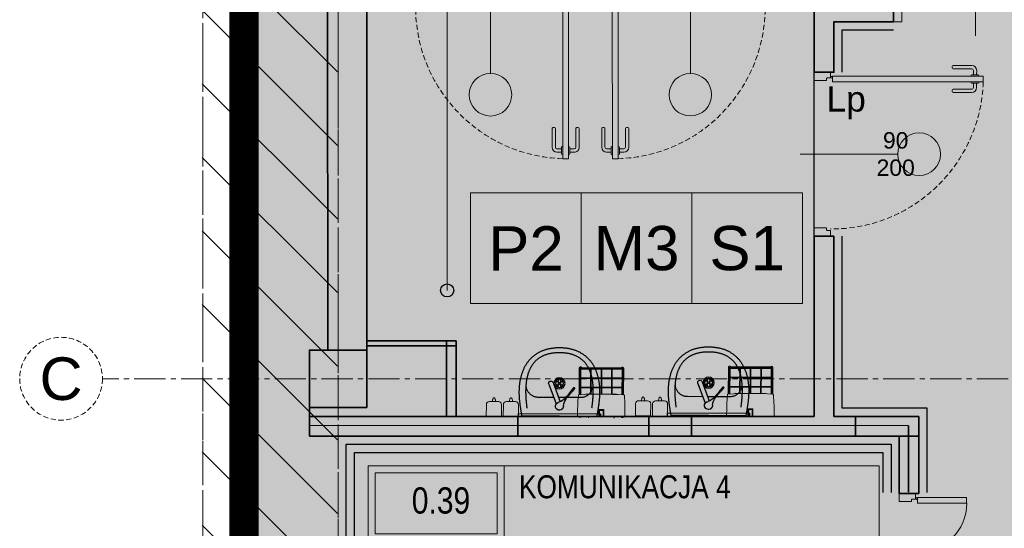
# Model space of a CAD drawing. Header units: millimetres. Extents: x -9409 to -3369, y -15007 to -6597.
# Tile 23 of 132: x -9067 to -8466, y -12239 to -11928. Entities that reach past the tile are written whole.
import ezdxf
from ezdxf.enums import TextEntityAlignment as Align

# ---------------------------------------------------------------- set-up
doc = ezdxf.new("R2010")
doc.units = ezdxf.units.MM
for name, pattern in [('ACAD_ISO02W100', [15, 12, -3]), ('CACHE2', [4.7625, 3.175, -1.5875]), ('CENTER2', [28.575, 19.05, -3.175, 3.175, -3.175]), ('DASHED2', [0.375, 0.25, -0.125]), ('HIDDEN2', [4.7625, 3.175, -1.5875])]:
    doc.linetypes.add(name, pattern=pattern)
for name, color, linetype, lineweight in [('_opis', 8, 'Continuous', 5), ('A-AREA-____-IDEN', 81, 'Continuous', 5), ('SQ EI', 1, 'ZYGZAK', 9), ('sq_bud istn', 253, 'Continuous', 15), ('SQ_Drzwi', 170, 'Continuous', 9), ('SQ_HATCH', 140, 'Continuous', 13), ('SQ_ISTN.Ściany', 140, 'Continuous', 35), ('Sq_Okna', 170, 'Continuous', 9), ('SQ_Opisy', 7, 'Continuous', 18), ('SQ_Osie', 220, 'CENTER2', 9), ('SQ_PROJ.Ściany', 7, 'Continuous', 35), ('SQ_TECHNOLOGIA', 251, 'Continuous', 9), ('SQ_ZAKRES_OPRACOWANIA', 7, 'ACAD_ISO02W100', 20), ('WYPOSAŻENIE WBUDOWANE', 11, 'Continuous', 25)]:
    doc.layers.add(name, color=color, linetype=linetype, lineweight=lineweight)
for name, color, linetype, lineweight, true_color in [('_wykończeniówka_listwy podłogowe', 7, 'Continuous', 25, 0xd042ff), ('W-listwa', 7, 'ZIGZAG', 18, 0xe19705), ('W-poręcz', 92, 'FENCELINE1', 18, 0x00bd00)]:
    doc.layers.add(name, color=color, linetype=linetype, lineweight=lineweight, true_color=true_color)
doc.styles.add('Q_Arial', font='arial.ttf')
doc.styles.get("Standard").update_dxf_attribs({"font": 'arial.ttf'})
doc.linetypes.add('FENCELINE1', pattern='A,0.25,-0.1,[133,ltypeshp.shx,S=0.1,R=0,X=-0.1,Y=0],-0.1,1', length=1.45)
doc.linetypes.add('ZIGZAG', pattern='A,0.0001,-0.2,[131,ltypeshp.shx,S=0.2,R=0,X=-0.2,Y=0],-0.4,[131,ltypeshp.shx,S=0.2,R=180,X=0.2,Y=0],-0.2', length=0.8001)
doc.linetypes.add('ZYGZAK', pattern='A,0.00254,-5.08,[131,ltypeshp.shx,S=5.08,R=0,X=-5.08,Y=0],-10.16,[131,ltypeshp.shx,S=5.08,R=180,X=5.08,Y=0],-5.08', length=20.32254)

# ---------------------------------------------------------------- blocks, each defined once
blk = doc.blocks.new('ET_pom_prokocim 1_200 - SZEROKA --4287470-__- 0_00 parter')
at = {"layer": 'A-AREA-____-IDEN'}
blk.add_line((2.943, 0.629), (2.943, -1.377), dxfattribs=at)
blk.add_wipeout([(-3.629, 2.634), (10, 2.634), (10, -1.377), (-3.629, -1.377)])
for p, q in [((-3.629, -1.377), (-3.629, 2.634)), ((-3.629, 2.634), (10, 2.634)), ((0, 0.629), (0, 2.634)), ((10, 2.634), (10, -1.377)), ((-3.629, 0.629), (0, 0.629)), ((0, 0.629), (0, -1.377)), ((10, 0.629), (0, 0.629)), ((10, -1.377), (-3.629, -1.377))]:
    blk.add_line(p, q, dxfattribs=at)
blk.add_lwpolyline([(-3.441, 0.817), (-0.188, 0.817), (-0.188, 2.446), (-3.441, 2.446)], close=True, dxfattribs=at)
blk = doc.blocks.new('umuwalka dla sluz')
at = {"ltscale": 0.22}
for p, q in [((19578.52, 2854.72), (19578.52, 2804.72)), ((19580.52, 2854.72), (19578.52, 2854.72)), ((19580.52, 2804.72), (19580.52, 2854.72)), ((19595.95, 2838.85), (19593.85, 2837.15)), ((19596.37, 2838.32), (19594.28, 2836.63)), ((19596.44, 2838.63), (19596.27, 2838.85)), ((19592.98, 2835.73), (19592.68, 2836.11)), ((19578.52, 2804.72), (19580.52, 2804.72))]:
    blk.add_line(p, q, dxfattribs=at)
at = {"ltscale": 0.6}
for p, q in [((19598.5, 2823.12), (19586.46, 2827.6)), ((19599.5, 2825.8), (19587.82, 2830.14))]:
    blk.add_line(p, q, dxfattribs=at)
for points in [[(19578.91, 2809.22), (19578.91, 2806.92), (19579.33, 2806.82), (19579.76, 2806.73), (19580.19, 2806.64), (19580.62, 2806.56), (19581.06, 2806.48), (19581.5, 2806.4), (19581.94, 2806.33), (19582.38, 2806.26), (19582.82, 2806.19), (19583.27, 2806.12), (19583.71, 2806.05), (19584.15, 2805.99), (19584.6, 2805.93), (19585.04, 2805.87), (19585.48, 2805.81), (19585.92, 2805.75), (19586.36, 2805.69), (19586.8, 2805.63), (19587.23, 2805.58), (19587.66, 2805.52), (19588.08, 2805.47), (19588.5, 2805.43), (19588.92, 2805.39), (19589.34, 2805.35), (19589.76, 2805.32), (19590.18, 2805.29), (19590.61, 2805.26), (19591.03, 2805.24), (19591.45, 2805.21), (19591.88, 2805.2), (19592.3, 2805.18), (19592.72, 2805.17), (19593.15, 2805.16), (19593.57, 2805.16), (19593.99, 2805.16), (19594.42, 2805.17), (19594.84, 2805.18), (19595.26, 2805.19), (19595.69, 2805.2), (19596.11, 2805.23), (19596.53, 2805.25), (19596.95, 2805.28), (19597.37, 2805.31), (19597.79, 2805.35), (19598.21, 2805.39), (19598.63, 2805.44), (19599.05, 2805.49), (19599.47, 2805.55), (19599.89, 2805.61), (19600.3, 2805.68), (19600.72, 2805.75), (19601.14, 2805.83), (19601.55, 2805.91), (19601.96, 2806), (19602.37, 2806.09), (19602.78, 2806.18), (19603.19, 2806.29), (19603.6, 2806.4), (19604.01, 2806.51), (19604.41, 2806.63), (19604.82, 2806.75), (19605.22, 2806.88), (19605.62, 2807.02), (19606.02, 2807.16), (19606.42, 2807.31), (19606.82, 2807.47), (19607.21, 2807.63), (19607.61, 2807.79), (19608, 2807.97), (19608, 2807.97), (19608.4, 2808.15), (19608.8, 2808.35), (19609.19, 2808.55), (19609.58, 2808.75), (19609.96, 2808.97), (19610.34, 2809.19), (19610.7, 2809.41), (19611.07, 2809.65), (19611.42, 2809.89), (19611.78, 2810.13), (19612.12, 2810.39), (19612.46, 2810.65), (19612.79, 2810.92), (19613.12, 2811.19), (19613.44, 2811.47), (19613.76, 2811.76), (19614.07, 2812.06), (19614.38, 2812.36), (19614.68, 2812.67), (19614.97, 2812.98), (19615.26, 2813.3), (19615.54, 2813.63), (19615.82, 2813.97), (19616.09, 2814.32), (19616.35, 2814.67), (19616.61, 2815.02), (19616.87, 2815.39), (19617.12, 2815.76), (19617.36, 2816.14), (19617.59, 2816.5), (19617.81, 2816.86), (19618.02, 2817.23), (19618.22, 2817.6), (19618.41, 2817.98), (19618.59, 2818.37), (19618.77, 2818.76), (19618.94, 2819.15), (19619.09, 2819.55), (19619.25, 2819.95), (19619.39, 2820.35), (19619.53, 2820.76), (19619.65, 2821.17), (19619.78, 2821.59), (19619.89, 2822.01), (19620, 2822.43), (19620.1, 2822.85), (19620.19, 2823.27), (19620.28, 2823.7), (19620.36, 2824.12), (19620.44, 2824.55), (19620.51, 2824.98), (19620.57, 2825.41), (19620.63, 2825.84), (19620.68, 2826.27), (19620.73, 2826.7), (19620.77, 2827.13), (19620.8, 2827.55), (19620.83, 2827.98), (19620.86, 2828.41), (19620.88, 2828.83), (19620.9, 2829.25), (19620.91, 2829.67), (19620.91, 2829.67), (19620.9, 2830.1), (19620.88, 2830.52), (19620.86, 2830.94), (19620.83, 2831.37), (19620.8, 2831.8), (19620.77, 2832.22), (19620.73, 2832.65), (19620.68, 2833.08), (19620.63, 2833.51), (19620.57, 2833.94), (19620.51, 2834.37), (19620.44, 2834.8), (19620.36, 2835.23), (19620.28, 2835.65), (19620.19, 2836.08), (19620.1, 2836.5), (19620, 2836.92), (19619.89, 2837.34), (19619.78, 2837.76), (19619.65, 2838.17), (19619.53, 2838.59), (19619.39, 2838.99), (19619.25, 2839.4), (19619.09, 2839.8), (19618.94, 2840.2), (19618.77, 2840.59), (19618.59, 2840.98), (19618.41, 2841.37), (19618.22, 2841.75), (19618.02, 2842.12), (19617.81, 2842.49), (19617.59, 2842.85), (19617.36, 2843.21), (19617.36, 2843.21), (19617.12, 2843.59), (19616.87, 2843.96), (19616.61, 2844.33), (19616.35, 2844.68), (19616.09, 2845.03), (19615.82, 2845.38), (19615.54, 2845.71), (19615.26, 2846.04), (19614.97, 2846.37), (19614.68, 2846.68), (19614.38, 2846.99), (19614.07, 2847.29), (19613.76, 2847.59), (19613.44, 2847.88), (19613.12, 2848.16), (19612.79, 2848.43), (19612.46, 2848.7), (19612.12, 2848.96), (19611.78, 2849.22), (19611.42, 2849.46), (19611.07, 2849.7), (19610.7, 2849.94), (19610.34, 2850.16), (19609.96, 2850.38), (19609.58, 2850.6), (19609.19, 2850.8), (19608.8, 2851), (19608.4, 2851.2), (19608, 2851.38), (19608, 2851.38), (19607.61, 2851.56), (19607.21, 2851.72), (19606.82, 2851.88), (19606.42, 2852.04), (19606.02, 2852.19), (19605.62, 2852.33), (19605.22, 2852.47), (19604.82, 2852.6), (19604.41, 2852.72), (19604.01, 2852.84), (19603.6, 2852.95), (19603.19, 2853.06), (19602.78, 2853.17), (19602.37, 2853.26), (19601.96, 2853.35), (19601.55, 2853.44), (19601.14, 2853.52), (19600.72, 2853.6), (19600.3, 2853.67), (19599.89, 2853.74), (19599.47, 2853.8), (19599.05, 2853.86), (19598.63, 2853.91), (19598.21, 2853.95), (19597.79, 2854), (19597.37, 2854.04), (19596.95, 2854.07), (19596.53, 2854.1), (19596.11, 2854.12), (19595.69, 2854.15), (19595.26, 2854.16), (19594.84, 2854.17), (19594.42, 2854.18), (19593.99, 2854.19), (19593.57, 2854.19), (19593.15, 2854.18), (19592.72, 2854.18), (19592.3, 2854.17), (19591.88, 2854.15), (19591.45, 2854.14), (19591.03, 2854.11), (19590.61, 2854.09), (19590.18, 2854.06), (19589.76, 2854.03), (19589.34, 2854), (19588.92, 2853.96), (19588.5, 2853.92), (19588.08, 2853.88), (19587.66, 2853.83), (19587.66, 2853.83), (19587.23, 2853.77), (19586.8, 2853.71), (19586.36, 2853.66), (19585.92, 2853.6), (19585.48, 2853.54), (19585.04, 2853.48), (19584.6, 2853.42), (19584.15, 2853.36), (19583.71, 2853.29), (19583.27, 2853.23), (19582.82, 2853.16), (19582.38, 2853.09), (19581.94, 2853.02), (19581.5, 2852.95), (19581.06, 2852.87), (19580.62, 2852.79), (19580.19, 2852.7), (19579.76, 2852.61), (19579.33, 2852.52), (19578.91, 2852.43), (19578.91, 2842.77)], [(19583.86, 2810.01), (19584.04, 2809.99), (19584.36, 2809.95), (19584.69, 2809.9), (19585.02, 2809.86), (19585.36, 2809.82), (19585.69, 2809.78), (19586.03, 2809.74), (19586.36, 2809.7), (19586.7, 2809.67), (19587.04, 2809.63), (19587.38, 2809.6), (19587.73, 2809.56), (19588.07, 2809.53), (19588.41, 2809.5), (19588.76, 2809.47), (19589.11, 2809.44), (19589.45, 2809.42), (19589.8, 2809.39), (19590.15, 2809.37), (19590.5, 2809.35), (19590.85, 2809.33), (19591.2, 2809.31), (19591.55, 2809.29), (19591.9, 2809.28), (19592.25, 2809.27), (19592.6, 2809.26), (19592.95, 2809.25), (19593.3, 2809.24), (19593.66, 2809.24), (19594.01, 2809.24), (19594.36, 2809.24), (19594.71, 2809.24), (19595.06, 2809.24), (19595.41, 2809.25), (19595.76, 2809.26), (19596.11, 2809.27), (19596.46, 2809.28), (19596.81, 2809.3), (19597.16, 2809.32), (19597.51, 2809.34), (19597.86, 2809.37), (19598.2, 2809.4), (19598.55, 2809.43), (19598.89, 2809.46), (19599.24, 2809.5), (19599.58, 2809.54), (19599.92, 2809.58), (19600.26, 2809.62), (19600.6, 2809.67), (19600.94, 2809.72), (19601.27, 2809.78), (19601.61, 2809.84), (19601.94, 2809.9), (19602.27, 2809.96), (19602.6, 2810.03), (19602.93, 2810.1), (19603.26, 2810.18), (19603.58, 2810.26), (19603.9, 2810.34), (19604.22, 2810.43), (19604.54, 2810.52), (19604.86, 2810.61), (19605.17, 2810.71), (19605.48, 2810.81), (19605.79, 2810.92), (19606.1, 2811.03), (19606.41, 2811.14), (19606.71, 2811.26), (19607.01, 2811.38), (19607.31, 2811.51), (19607.6, 2811.64), (19607.89, 2811.77), (19608.18, 2811.91), (19608.47, 2812.06), (19608.75, 2812.2), (19609.03, 2812.36), (19609.31, 2812.51), (19609.58, 2812.67), (19609.85, 2812.84), (19610.12, 2813.01), (19610.38, 2813.19), (19610.65, 2813.37), (19610.9, 2813.55), (19611.16, 2813.74), (19611.41, 2813.94), (19611.65, 2814.14), (19611.9, 2814.35), (19612.13, 2814.56), (19612.37, 2814.77), (19612.6, 2814.99), (19612.83, 2815.22), (19613.05, 2815.45), (19613.27, 2815.69), (19613.48, 2815.93), (19613.69, 2816.18), (19613.9, 2816.43), (19614.1, 2816.69), (19614.3, 2816.96), (19614.49, 2817.23), (19614.68, 2817.5), (19614.86, 2817.78), (19615.04, 2818.07), (19615.22, 2818.37), (19615.39, 2818.67), (19615.55, 2818.97), (19615.71, 2819.28), (19615.86, 2819.6), (19616.01, 2819.92), (19616.16, 2820.25), (19616.3, 2820.59), (19616.43, 2820.93), (19616.56, 2821.28), (19616.68, 2821.64), (19616.8, 2822), (19616.91, 2822.37), (19617.02, 2822.74), (19617.12, 2823.12), (19617.21, 2823.51), (19617.3, 2823.91), (19617.38, 2824.31), (19617.46, 2824.72), (19617.53, 2825.13), (19617.6, 2825.56), (19617.66, 2825.98), (19617.71, 2826.42), (19617.76, 2826.86), (19617.8, 2827.31), (19617.83, 2827.77), (19617.86, 2828.24), (19617.88, 2828.71), (19617.89, 2829.19), (19617.9, 2829.67), (19617.9, 2829.67), (19617.89, 2830.16), (19617.88, 2830.64), (19617.86, 2831.11), (19617.83, 2831.58), (19617.8, 2832.04), (19617.76, 2832.49), (19617.71, 2832.93), (19617.66, 2833.37), (19617.6, 2833.79), (19617.53, 2834.22), (19617.46, 2834.63), (19617.38, 2835.04), (19617.3, 2835.44), (19617.21, 2835.84), (19617.12, 2836.23), (19617.02, 2836.61), (19616.91, 2836.98), (19616.8, 2837.35), (19616.68, 2837.71), (19616.56, 2838.07), (19616.43, 2838.42), (19616.3, 2838.76), (19616.16, 2839.09), (19616.01, 2839.43), (19615.86, 2839.75), (19615.71, 2840.07), (19615.55, 2840.38), (19615.39, 2840.68), (19615.22, 2840.98), (19615.04, 2841.28), (19614.86, 2841.56), (19614.68, 2841.85), (19614.49, 2842.12), (19614.3, 2842.39), (19614.1, 2842.66), (19613.9, 2842.92), (19613.69, 2843.17), (19613.48, 2843.42), (19613.27, 2843.66), (19613.05, 2843.9), (19612.83, 2844.13), (19612.6, 2844.36), (19612.37, 2844.58), (19612.13, 2844.79), (19611.9, 2845), (19611.65, 2845.21), (19611.41, 2845.41), (19611.16, 2845.6), (19610.9, 2845.8), (19610.65, 2845.98), (19610.38, 2846.16), (19610.12, 2846.34), (19609.85, 2846.51), (19609.58, 2846.67), (19609.31, 2846.84), (19609.03, 2846.99), (19608.75, 2847.15), (19608.47, 2847.29), (19608.18, 2847.44), (19607.89, 2847.58), (19607.6, 2847.71), (19607.31, 2847.84), (19607.01, 2847.97), (19606.71, 2848.09), (19606.41, 2848.21), (19606.1, 2848.32), (19605.79, 2848.43), (19605.48, 2848.54), (19605.17, 2848.64), (19604.86, 2848.74), (19604.54, 2848.83), (19604.22, 2848.92), (19603.9, 2849.01), (19603.58, 2849.09), (19603.26, 2849.17), (19602.93, 2849.24), (19602.6, 2849.32), (19602.27, 2849.39), (19601.94, 2849.45), (19601.61, 2849.51), (19601.27, 2849.57), (19600.94, 2849.63), (19600.6, 2849.68), (19600.26, 2849.73), (19599.92, 2849.77), (19599.58, 2849.81), (19599.24, 2849.85), (19598.89, 2849.89), (19598.55, 2849.92), (19598.2, 2849.95), (19597.86, 2849.98), (19597.51, 2850.01), (19597.16, 2850.03), (19596.81, 2850.05), (19596.46, 2850.06), (19596.11, 2850.08), (19595.76, 2850.09), (19595.41, 2850.1), (19595.06, 2850.11), (19594.71, 2850.11), (19594.36, 2850.11), (19594.01, 2850.11), (19593.66, 2850.11), (19593.3, 2850.11), (19592.95, 2850.1), (19592.6, 2850.09), (19592.25, 2850.08), (19591.9, 2850.07), (19591.55, 2850.06), (19591.2, 2850.04), (19590.85, 2850.02), (19590.5, 2850), (19590.15, 2849.98), (19589.8, 2849.96), (19589.45, 2849.93), (19589.11, 2849.91), (19588.76, 2849.88), (19588.41, 2849.85), (19588.07, 2849.82), (19587.73, 2849.79), (19587.38, 2849.75), (19587.04, 2849.72), (19586.7, 2849.68), (19586.36, 2849.65), (19586.03, 2849.61), (19585.69, 2849.57), (19585.36, 2849.53), (19585.02, 2849.49), (19584.69, 2849.45), (19584.36, 2849.4), (19584.07, 2849.37)], [(19597.97, 2849.97), (19597.67, 2849.99), (19597.36, 2849.99), (19597.04, 2849.98), (19596.71, 2849.94), (19596.38, 2849.88), (19596.05, 2849.8), (19595.71, 2849.71), (19595.37, 2849.59), (19595.03, 2849.45), (19594.69, 2849.3), (19594.36, 2849.12), (19594.03, 2848.93), (19593.7, 2848.72), (19593.39, 2848.49), (19593.08, 2848.25), (19592.78, 2847.99), (19592.49, 2847.7), (19592.22, 2847.41), (19591.96, 2847.09), (19591.71, 2846.76), (19591.48, 2846.41), (19591.27, 2846.05), (19591.08, 2845.67), (19590.91, 2845.27), (19590.76, 2844.86), (19590.64, 2844.43), (19590.54, 2843.99), (19590.47, 2843.53), (19590.42, 2843.06), (19590.41, 2842.57)], [(19578.91, 2842.77), (19578.91, 2841.01)], [(19578.91, 2841.01), (19578.91, 2829.72), (19578.91, 2825.33)], [(19590.41, 2842.57), (19590.41, 2834.34)], [(19590.41, 2833.51), (19590.41, 2829.67), (19590.41, 2829.18)], [(19578.91, 2825.33), (19578.91, 2809.22)], [(19590.41, 2826.13), (19590.41, 2816.78)], [(19601.35, 2829.6), (19601.35, 2829.6)], [(19590.41, 2816.78), (19590.42, 2816.29), (19590.47, 2815.82), (19590.54, 2815.36), (19590.64, 2814.92), (19590.76, 2814.49), (19590.91, 2814.08), (19591.08, 2813.68), (19591.27, 2813.3), (19591.48, 2812.94), (19591.71, 2812.59), (19591.96, 2812.26), (19592.22, 2811.94), (19592.49, 2811.65), (19592.78, 2811.36), (19593.08, 2811.1), (19593.39, 2810.85), (19593.7, 2810.63), (19594.03, 2810.42), (19594.36, 2810.23), (19594.69, 2810.05), (19595.03, 2809.9), (19595.37, 2809.76), (19595.71, 2809.64), (19596.05, 2809.55), (19596.38, 2809.47), (19596.71, 2809.41), (19597.04, 2809.37), (19597.36, 2809.36), (19597.67, 2809.36), (19597.97, 2809.38)]]:
    blk.add_lwpolyline(points)
at = {"ltscale": 0.22}
for radius in [3.4, 2.5]:
    blk.add_circle((19598.99, 2829.67), radius, dxfattribs=at)
at = {"linetype": 'Continuous'}
for centre in [(19598.99, 2831.17), (19597.49, 2829.67), (19598.99, 2828.17), (19600.49, 2829.67)]:
    blk.add_circle(centre, 1, dxfattribs=at)
at = {"ltscale": 0.22}
for centre, radius, start, end in [((19558.61, 2876.81), 53.06, 306.19105, 311.6305), ((19596.11, 2838.72), 0.203, 38.86668, 142.00978), ((19596.28, 2838.5), 0.203, 295.81177, 38.95488), ((19585.08, 2829.64), 2.45, 84.47182, 353.34974), ((19585.08, 2829.64), 2.4, 93.85226, 343.96929), ((19584.25, 2841.16), 9.14, 276.67052, 308.42694), ((19596.16, 2826.4), 9.14, 129.39462, 161.15104), ((19625.6, 2793.81), 53.06, 126.19105, 131.6305)]:
    blk.add_arc(centre, radius, start, end, dxfattribs=at)
at = {"ltscale": 0.6}
blk.add_arc((19599, 2824.46), 1.43, 249.60695, 69.60695, dxfattribs=at)
blk = doc.blocks.new('dozownik papieru i kosz')
at = {"ltscale": 0.22}
for p, q in [((21871.98, 2673.33), (21871.98, 2699.13)), ((21888.58, 2699.48), (21872.21, 2699.48)), ((21872.22, 2699.88), (21888.6, 2699.88)), ((21872.38, 2673.33), (21872.38, 2699.13)), ((21872.47, 2699.48), (21872.47, 2699.21)), ((21872.56, 2692.93), (21872.56, 2698.7)), ((21872.81, 2699.48), (21872.81, 2699.19)), ((21872.94, 2699.29), (21876.83, 2699.29)), ((21872.96, 2698.83), (21872.96, 2692.93)), ((21888.54, 2698.89), (21873.01, 2698.89)), ((21877.12, 2699.29), (21878.24, 2699.29)), ((21878.24, 2692.93), (21878.24, 2698.89)), ((21878.64, 2699.29), (21883.94, 2699.29)), ((21878.64, 2692.93), (21878.64, 2698.89)), ((21883.94, 2692.93), (21883.94, 2698.89)), ((21884.34, 2699.29), (21888.56, 2699.29)), ((21884.34, 2692.93), (21884.34, 2698.89)), ((21886.98, 2699.33), (21886.98, 2699.33)), ((21902.17, 2671.84), (21902.17, 2700.82)), ((21872.56, 2686.53), (21872.56, 2692.53)), ((21888.27, 2692.93), (21872.96, 2692.93)), ((21872.96, 2692.53), (21888.26, 2692.53)), ((21872.96, 2692.53), (21872.96, 2686.53)), ((21878.24, 2686.53), (21878.24, 2692.53)), ((21878.64, 2686.53), (21878.64, 2692.53)), ((21883.94, 2686.53), (21883.94, 2692.53)), ((21884.34, 2686.53), (21884.34, 2692.53)), ((21888.1, 2677.02), (21888.1, 2695.64)), ((21888.37, 2695.64), (21888.1, 2695.64)), ((21902.17, 2694.28), (21902.34, 2694.28)), ((21902.17, 2693.98), (21902.34, 2693.98)), ((21888.17, 2686.53), (21872.96, 2686.53)), ((21897.57, 2687.91), (21897.57, 2684.77)), ((21902.17, 2687.91), (21897.57, 2687.91)), ((21898.07, 2687.4), (21898.07, 2685.28)), ((21902.17, 2687.4), (21898.07, 2687.4)), ((21872.56, 2680.13), (21872.56, 2686.13)), ((21872.96, 2686.13), (21888.17, 2686.13)), ((21872.96, 2686.13), (21872.96, 2680.13)), ((21878.24, 2680.13), (21878.24, 2686.13)), ((21878.64, 2680.13), (21878.64, 2686.13)), ((21883.94, 2680.13), (21883.94, 2686.13)), ((21884.34, 2680.13), (21884.34, 2686.13)), ((21902.17, 2684.77), (21897.57, 2684.77)), ((21902.17, 2685.28), (21898.07, 2685.28)), ((21872.56, 2673.96), (21872.56, 2679.73)), ((21888.26, 2680.13), (21872.96, 2680.13)), ((21872.96, 2679.73), (21872.96, 2673.82)), ((21872.96, 2679.73), (21888.27, 2679.73)), ((21878.24, 2673.77), (21878.24, 2679.73)), ((21878.64, 2673.77), (21878.64, 2679.73)), ((21883.94, 2673.77), (21883.94, 2679.73)), ((21884.34, 2673.77), (21884.34, 2679.73)), ((21888.37, 2677.02), (21888.1, 2677.02)), ((21902.17, 2678.68), (21902.34, 2678.68)), ((21902.17, 2678.38), (21902.34, 2678.38)), ((21888.58, 2673.18), (21872.21, 2673.18)), ((21872.22, 2672.78), (21888.6, 2672.78)), ((21872.47, 2673.18), (21872.47, 2673.45)), ((21872.81, 2673.18), (21872.81, 2673.47)), ((21872.94, 2673.37), (21878.24, 2673.37)), ((21888.54, 2673.77), (21873.01, 2673.77)), ((21878.64, 2673.37), (21883.94, 2673.37)), ((21884.34, 2673.37), (21888.56, 2673.37))]:
    blk.add_line(p, q, dxfattribs=at)
at = {"lineweight": 5}
for points in [[(21902.17, 2694.13), (21902.7, 2694.13)], [(21902.17, 2678.53), (21902.7, 2678.53)]]:
    blk.add_lwpolyline(points, dxfattribs=at)
at = {"ltscale": 0.22}
for centre in [(21878.44, 2699.28), (21884.14, 2699.28), (21872.58, 2692.73), (21872.58, 2686.33), (21872.58, 2679.93), (21878.44, 2673.38), (21884.14, 2673.38)]:
    blk.add_circle(centre, 0.2, dxfattribs=at)
for centre, radius, start, end in [((21872.21, 2699.22), 0.663, 88.96902, 249.53024), ((21872.16, 2699.21), 0.278, 79.90271, 228.45727), ((21872.18, 2699.13), 0.2, 0, 180), ((21872.18, 2699.2), 0.289, 313.52921, 2.16573), ((21872.17, 2699.2), 0.641, 289.07248, 358.87501), ((21872.74, 2699.28), 0.2, 287.62401, 69.4839), ((21873.02, 2698.84), 0.0559, 85.34756, 174.12841), ((22101.08, 2686.33), 212.91, 176.30117, 183.70749), ((21888.93, 2700.06), 0.321, 97.08382, 179.17192), ((21901.04, 2534.42), 166.4, 89.61251, 94.18724), ((21901.75, 2699.22), 0.663, 309.75989, 50.24011), ((21872.21, 2673.44), 0.663, 110.46976, 271.03098), ((21872.16, 2673.45), 0.278, 131.54273, 280.09729), ((21872.18, 2673.53), 0.2, 180, 0), ((21872.17, 2673.46), 0.641, 1.12499, 70.92752), ((21872.18, 2673.46), 0.289, 357.83427, 46.47079), ((21872.74, 2673.38), 0.2, 290.5161, 72.37599), ((21873.02, 2673.82), 0.0559, 185.87159, 274.65244), ((21888.93, 2672.6), 0.321, 180.82808, 262.91618), ((21901.04, 2838.24), 166.4, 265.82395, 270.38749), ((21901.75, 2673.44), 0.663, 309.75989, 50.24011)]:
    blk.add_arc(centre, radius, start, end, dxfattribs=at)
at = {"lineweight": 5, "ltscale": 0.22}
for points in [[(21902.34, 2693.98), (21902.28, 2694.05), (21902.35, 2694.09), (21902.29, 2694.21), (21902.34, 2694.28)], [(21902.34, 2678.68), (21902.28, 2678.61), (21902.35, 2678.57), (21902.29, 2678.45), (21902.34, 2678.38)]]:
    blk.add_spline(points, degree=3, dxfattribs=at)
blk = doc.blocks.new('sq-01poj na srod dezynfek')
for p, q in [((-9.26, 0), (-9.26, -7.41)), ((-9.26, 0), (0, 0)), ((0, -7.41), (0, 0)), ((-7.41, -9.26), (-1.85, -9.26))]:
    blk.add_line(p, q)
for centre, radius, start, end in [((-7.41, -7.41), 1.85, 180, 270), ((0.22, -9.26), 5.78, 180, 189.40761), ((-2.19, -9.66), 3.33, 189.40761, 201.80141), ((-3.7, -10.26), 1.71, 201.80141, 223.9999), ((-4.63, -11.16), 0.414, 223.9999, 270), ((-4.63, -11.16), 0.414, 270, 316.0001), ((-5.56, -10.26), 1.71, 316.0001, 338.19859), ((-7.07, -9.66), 3.33, 338.19859, 350.59239), ((-9.48, -9.26), 5.78, 350.59239, 0), ((-1.85, -7.41), 1.85, 270, 0)]:
    blk.add_arc(centre, radius, start, end)
blk = doc.blocks.new('umywalka z wyposaż okołoum')
at = {"rotation": 270}
blk.add_blockref('dozownik papieru i kosz', (-2660.8, 21902.23), dxfattribs=at)
blk.add_blockref('dozownik papieru i kosz', (-2660.8, 21902.23), dxfattribs=at)
at = {"extrusion": (0, 0, -1), "zscale": -0.9999999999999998, "rotation": 179.9994988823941}
for p in [(35.36, 0), (35.36, 0), (25, 0), (25, 0)]:
    blk.add_blockref('sq-01poj na srod dezynfek', p, dxfattribs=at)
at = {"layer": 'WYPOSAŻENIE WBUDOWANE', "xscale": -0.9999999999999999, "rotation": 270.0002431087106}
blk.add_blockref('umuwalka dla sluz', (-2829.64, -19578.53), dxfattribs=at)
blk.add_blockref('umuwalka dla sluz', (-2829.64, -19578.53), dxfattribs=at)
blk = doc.blocks.new('point')
at = {"layer": 'A-AREA-____-IDEN', "lineweight": -2}
h = blk.add_hatch(color=256, dxfattribs=at)
h.dxf.hatch_style = 1
edge = h.paths.add_edge_path()
edge.add_arc((0, 0), 4, 0, 360)
blk.add_circle((0, 0), 4, dxfattribs=at)
blk = doc.blocks.new('KLAMKA')
for p, q in [((-4.32, -4), (-7, -4)), ((-4.32, -6), (-7, -6)), ((-4.32, -3.09), (-4.32, -6.91)), ((-3.5, -2.49), (-3.72, -2.49)), ((0, -2.49), (0.22, -2.49)), ((0.82, -3.09), (0.82, -6.91)), ((3.5, -4), (0.82, -4)), ((3.5, -6), (0.82, -6)), ((-10, -18.4), (-10, -7)), ((-8, -18.4), (-8, -7)), ((-3.5, -7.51), (-3.72, -7.51)), ((0, -7.51), (0.22, -7.51)), ((4.5, -18.4), (4.5, -7)), ((6.5, -18.4), (6.5, -7)), ((-8.6, -19), (-9.4, -19)), ((5.9, -19), (5.1, -19))]:
    blk.add_line(p, q)
for centre, radius, start, end in [((-7, -7), 3, 90, 180), ((-7, -7), 1, 90, 180), ((-3.72, -3.09), 0.6, 90, 180), ((0.22, -3.09), 0.6, 0, 90), ((3.5, -7), 3, 360, 90), ((3.5, -7), 1, 0, 90), ((-3.72, -6.91), 0.6, 180, 270), ((0.22, -6.91), 0.6, 270, 360), ((-9.4, -18.4), 0.6, 180, 270), ((-8.6, -18.4), 0.6, 270, 360), ((5.1, -18.4), 0.6, 180, 270), ((5.9, -18.4), 0.6, 270, 360)]:
    blk.add_arc(centre, radius, start, end)
blk = doc.blocks.new('sq_drzwi3')
at = {"layer": 'SQ_Drzwi'}
for p, q in [((0.01, 16.58), (0.01, -43.04)), ((-49.99, 8), (-44.99, 8)), ((-49.99, -2), (-49.99, 8)), ((-49.99, -2), (-49.99, 8)), ((-49.99, 8), (-44.99, 8)), ((-49.99, -2), (-49.99, 8)), ((-44.99, 8), (-44.99, 0.8)), ((45.01, 8), (45.01, 0.8)), ((45.01, 8), (50.01, 8)), ((-46.49, 0.2), (-46.49, -1.7)), ((-45.29, 0.5), (-46.19, 0.5)), ((45.31, 0.5), (46.21, 0.5)), ((46.51, 0.2), (46.51, -1.7)), ((-46.79, -2), (-49.99, -2)), ((-47.63, -3.15), (-47.63, -95.12)), ((-47.63, -3.15), (-44.13, -3.15)), ((-44.13, -3.15), (-44.13, -95.12)), ((46.81, -2), (50.01, -2)), ((-47.63, -95.12), (-44.13, -95.12))]:
    blk.add_line(p, q, dxfattribs=at)
for centre, radius in [((-46.9, -2.58), 0.529), ((0, -56.04), 13)]:
    blk.add_circle(centre, radius, dxfattribs=at)
for centre, start, end in [((-46.19, 0.2), 90, 180), ((-45.29, 0.8), 270, 0), ((45.31, 0.8), 180, 270), ((46.21, 0.2), 0, 90), ((-46.79, -1.7), 270, 0), ((46.81, -1.7), 180, 270)]:
    blk.add_arc(centre, 0.3, start, end, dxfattribs=at)
at = {"layer": 'SQ_Drzwi', "linetype": 'HIDDEN2'}
blk.add_arc((-46.9, -2.58), 92.57, 271.72437, 0.44687, dxfattribs=at)
at = {"layer": 'SQ_Drzwi', "rotation": 180}
blk.add_blockref('KLAMKA', (-47.63, -95.12), dxfattribs=at)
blk = doc.blocks.new('osie bud A')
at = {"layer": 'SQ_ISTN.Ściany', "lineweight": 5}
h = blk.add_hatch(dxfattribs=at)
h.set_pattern_fill('JIS_STN_1E', color=256, scale=10)
h.set_pattern_definition([(45, (46210.293, 23121.439), (-7.071068, 7.071068), []), (45, (46217.343, 23121.439), (-7.071068, 7.071068), [10, -5])])
h.paths.add_polyline_path([(25436.8, 18313.95), (25471.8, 18313.95), (25471.8, 18278.95), (25436.8, 18278.95)])
h.paths.add_polyline_path([(25436.8, 18613.95), (25471.8, 18613.95), (25471.8, 18578.95), (25436.8, 18578.95)])
h.paths.add_polyline_path([(25436.8, 19153.95), (25471.8, 19153.95), (25471.8, 19118.95), (25436.8, 19118.95)])
h.paths.add_polyline_path([(24776.8, 19153.95), (24811.8, 19153.95), (24811.8, 19118.95), (24776.8, 19118.95)])
h.paths.add_polyline_path([(24116.8, 19153.95), (24151.8, 19153.95), (24151.8, 19118.95), (24116.8, 19118.95)])
h.paths.add_polyline_path([(23456.8, 19153.95), (23491.8, 19153.95), (23491.8, 19118.95), (23456.8, 19118.95)])
h.paths.add_polyline_path([(23456.8, 18613.95), (23491.8, 18613.95), (23491.8, 18578.95), (23456.8, 18578.95)])
h.paths.add_polyline_path([(23456.8, 18313.95), (23491.8, 18313.95), (23491.8, 18278.95), (23456.8, 18278.95)])
h.paths.add_polyline_path([(23456.8, 17776.95), (23491.8, 17776.95), (23491.8, 17741.95), (23456.8, 17741.95)])
h.paths.add_polyline_path([(24116.8, 17776.95), (24151.8, 17776.95), (24151.8, 17741.95), (24116.8, 17741.95)])
h.paths.add_polyline_path([(24776.8, 17776.95), (24811.8, 17776.95), (24811.8, 17741.95), (24776.8, 17741.95)])
h.paths.add_polyline_path([(25436.8, 17776.95), (25471.8, 17776.95), (25471.8, 17741.95), (25436.8, 17741.95)])
h.paths.add_polyline_path([(24776.8, 18313.95), (24811.8, 18313.95), (24811.8, 18278.95), (24776.8, 18278.95)])
h.paths.add_polyline_path([(24776.8, 18613.95), (24811.8, 18613.95), (24811.8, 18578.95), (24776.8, 18578.95)])
h.paths.add_polyline_path([(24116.8, 18613.95), (24151.8, 18613.95), (24151.8, 18578.95), (24116.8, 18578.95)])
h.paths.add_polyline_path([(23156.8, 18313.95), (23191.8, 18313.95), (23191.8, 18278.95), (23156.8, 18278.95)])
h.paths.add_polyline_path([(24116.8, 18313.95), (24151.8, 18313.95), (24151.8, 18278.95), (24116.8, 18278.95)])
at = {"layer": 'SQ_ISTN.Ściany'}
blk.add_lwpolyline([(25436.8, 18313.95), (25471.8, 18313.95), (25471.8, 18278.95), (25436.8, 18278.95)], close=True, dxfattribs=at)
at = {"layer": 'SQ_Osie'}
for p, q in [((25454.3, 19372.6), (25454.3, 17597.31)), ((22587.87, 18296.45), (25598.18, 18296.45))]:
    blk.add_line(p, q, dxfattribs=at)
at = {"layer": 'SQ_Osie', "linetype": 'ByBlock'}
blk.add_circle((25623.43, 18296.45), 25.25, dxfattribs=at)
at = {"layer": 'SQ_Osie'}
blk.add_text('C', height=26, rotation=180, dxfattribs=at).set_placement((25623.43, 18296.45), align=Align.MIDDLE_CENTER)
blk = doc.blocks.new('stan projektowany')
at = {"layer": 'sq_bud istn'}
h = blk.add_hatch(dxfattribs=at)
h.set_pattern_fill('LINE', color=256, scale=10, angle=135)
h.set_pattern_definition([(135, (-51010.293, 12172), (-22.45064, -22.45064), [])])
h.paths.add_polyline_path([(-19337.61, 7768.15), (-19420.11, 7768.15), (-19420.11, 6251.23), (-19337.61, 6251.23)])
at = {"layer": 'SQ_HATCH'}
h = blk.add_hatch(dxfattribs=at)
h.set_pattern_fill('ANGLE')
h.set_pattern_definition([(0, (-10464.962, 6233.929), (0, 6.985), [5.08, -1.905]), (90, (-10464.962, 6233.929), (-6.985, 4e-16), [5.08, -1.905])])
h.paths.add_polyline_path([(-15233.14, 8198.65), (-15198.14, 8198.65), (-15176.65, 8198.65), (-15176.65, 8216.15), (-15144.65, 8216.15), (-15144.65, 8147.15), (-15144.65, 7886.15), (-15144.65, 7837.15), (-15144.65, 7734.77), (-15104.65, 7734.77), (-15104.65, 10535.59), (-15737.65, 10535.59), (-15737.65, 10615.59), (-15789.65, 10615.59), (-16075.65, 10615.59), (-16075.65, 9587.27), (-16120.11, 9587.27), (-16120.11, 9436.61), (-16071.65, 9436.61), (-16071.65, 9307.59), (-16259.65, 9307.59), (-16259.65, 8898.65), (-16704.65, 8898.65), (-16704.65, 7768.15), (-16704.65, 7751.82), (-16685.57, 7751.82), (-16685.57, 7130.61), (-16718.15, 7131.63), (-16718.15, 7178.15), (-16999.65, 7178.15), (-16999.65, 7808.15), (-19394.65, 7808.15), (-19394.65, 6211.23), (-19462.48, 6211.23), (-19462.48, 5925.46), (-18509.26, 5925.46), (-18509.26, 6211.23), (-17103.03, 6223.02), (-17103.03, 5881.49), (-15104.65, 5873.27), (-15104.65, 7734.77), (-15144.65, 7734.77), (-15144.65, 7707.15), (-15176.65, 7707.15), (-15176.65, 7706.65), (-15176.65, 7706.65), (-15259.89, 7706.65), (-15259.87, 7706.75), (-15259.87, 7707.15), (-15292.71, 7707.15), (-15292.71, 7696.65), (-15292.7, 7696.65), (-15292.71, 7706.65), (-15297.71, 7706.65), (-15297.7, 7699.45, 0.414214), (-15297.4, 7699.15), (-15296.5, 7699.15, -0.414214), (-15296.2, 7698.85), (-15296.2, 7696.95, 0.527766), (-15295.86, 7696.59, -0.450501), (-15295.27, 7696.07, -0.414104), (-15295.79, 7695.54), (-15295.07, 7695.5), (-15295.79, 7695.54, -0.414323), (-15296.32, 7696.07, -0.409171), (-15295.87, 7696.65, -0.450389), (-15296.2, 7696.95), (-15296.2, 7698.85, 0.414214), (-15296.5, 7699.15), (-15297.4, 7699.15, -0.414214), (-15297.7, 7699.45), (-15297.71, 7706.65), (-15292.71, 7706.65), (-15292.71, 7707.15), (-15259.87, 7707.15), (-15259.87, 7734.77), (-15473.3, 7734.77), (-15473.3, 7771.14, -0.414214), (-15477.3, 7775.14, -1), (-15469.3, 7775.14, -0.414214), (-15473.3, 7771.14), (-15473.3, 7749.3), (-15457.7, 7749.3), (-15457.7, 7760.15), (-15457.96, 7760.19), (-15457.96, 7773.87), (-15457.96, 7787.54), (-15457.7, 7799.3), (-15457.7, 7787.58), (-15431.62, 7791.36, -0.038172), (-15427.99, 7791.64, -0.032853), (-15424.84, 7791.44, -0.057631), (-15419.72, 7790.17, -0.057695), (-15415.53, 7788.02, -0.068919), (-15411.87, 7784.77, -0.070278), (-15409.44, 7780.92, -0.066142), (-15408.18, 7776.69, -0.045653), (-15407.94, 7773.2, -0.032968), (-15408.15, 7770.68, -0.068737), (-15409.44, 7766.28, -0.070278), (-15411.87, 7762.43, -0.068919), (-15415.53, 7759.18, -0.057695), (-15419.72, 7757.03, -0.057631), (-15424.84, 7755.76, -0.032853), (-15427.99, 7755.56, -0.033182), (-15431.15, 7755.77), (-15457.7, 7760.15), (-15457.7, 7749.3), (-15473.3, 7749.3), (-15473.3, 7734.77), (-15259.87, 7734.77), (-15259.87, 7837.15), (-15259.9, 7837.15), (-15259.87, 7837.13), (-15176.65, 7837.15), (-15176.65, 7734.77), (-15144.65, 7734.77), (-15144.65, 7837.15), (-15144.65, 7886.15), (-15176.65, 7886.15), (-15176.65, 8147.15), (-15176.65, 8163.65), (-15198.14, 8163.65), (-15233.14, 8163.65)])
at = {"layer": 'SQ_HATCH', "linetype": 'ByBlock', "true_color": 0x939598}
for points in [[(-19034.52, 7736.15), (-19034.52, 7390.95), (-18998.1, 7390.95), (-18998.1, 7378.94), (-19034.52, 7378.95), (-19034.52, 7348.15), (-19046.52, 7348.15), (-19046.52, 7386.48), (-19072.16, 7386.48), (-19072.16, 7398.48), (-19046.52, 7398.48), (-19046.52, 7736.15)], [(-19021.36, 7138.15), (-19034.52, 7138.15), (-19034.52, 7248.15), (-19046.52, 7248.15), (-19046.52, 7138.15), (-19121.36, 7138.15), (-19121.36, 7126.15), (-19021.36, 7126.15)], [(-19147.44, 7138.15), (-19227.44, 7138.15), (-19227.44, 7126.15), (-19147.44, 7126.15)], [(-18982.64, 7126.15), (-18994.64, 7126.15), (-18994.64, 7091.15), (-18984.64, 7091.15), (-18982.64, 7091.15)]]:
    blk.add_hatch(color=252, dxfattribs=at).paths.add_polyline_path(points)
at = {"layer": 'SQ EI', "lineweight": 25}
blk.add_lwpolyline([(-18988.93, 7132.39), (-19354.65, 7132.53)], dxfattribs=at)
at = {"layer": 'SQ EI', "lineweight": 25, "const_width": 1}
blk.add_lwpolyline([(-18988.93, 7132.39), (-18988.93, 7132.39), (-18988.93, 7091.71)], dxfattribs=at)
at = {"layer": 'SQ_Drzwi', "linetype": 'Continuous'}
for p, q in [((-18994.64, 7091.15), (-18994.64, 7086.15)), ((-18994.64, 7091.15), (-18994.64, 7086.15)), ((-18984.64, 7091.15), (-18994.64, 7091.15)), ((-18994.64, 7086.15), (-18987.44, 7086.15)), ((-18987.14, 7086.45), (-18987.14, 7087.35)), ((-18986.84, 7087.65), (-18984.94, 7087.65)), ((-18984.64, 7087.95), (-18984.64, 7091.15)), ((-18983.49, 7088.65), (-18983.49, 7085.15))]:
    blk.add_line(p, q, dxfattribs=at)
blk.add_lwpolyline([(-18953.58, 7085.15), (-18983.49, 7085.15), (-18983.49, 7088.64), (-18953.58, 7088.64)], close=True, dxfattribs=at)
blk.add_circle((-18984.05, 7088.06), 0.529, dxfattribs=at)
for centre, radius, start, end in [((-18987.44, 7086.45), 0.3, 270, 0), ((-18986.84, 7087.35), 0.3, 90, 180), ((-18984.94, 7087.95), 0.3, 270, 0), ((-18983.49, 7085.15), 30, 270, 0)]:
    blk.add_arc(centre, radius, start, end, dxfattribs=at)
at = {"layer": 'SQ_HATCH', "lineweight": 30}
blk.add_line((-18982.64, 7138.15), (-18982.64, 7126.15), dxfattribs=at)
at = {"layer": 'SQ_ISTN.Ściany'}
for p, q in [((-19319.65, 7736.15), (-19319.65, 7178.65)), ((-19343.52, 7178.65), (-19343.64, 7680.65)), ((-19265.1, 7184.15), (-19319.65, 7184.15)), ((-19271.1, 7138.15), (-19271.1, 7183.95)), ((-19265.1, 7138.15), (-19265.1, 7184.15)), ((-19265.1, 7181.1), (-19319.65, 7181.1)), ((-19354.65, 7143.65), (-19354.65, 7126.15)), ((-19260.11, 7138.15), (-19354.65, 7138.15)), ((-19046.52, 7138.15), (-19265.1, 7138.15)), ((-18982.64, 7138.15), (-19034.52, 7138.15)), ((-19260.11, 7126.15), (-19354.65, 7126.15)), ((-18982.64, 7126.15), (-19260.11, 7126.15))]:
    blk.add_line(p, q, dxfattribs=at)
blk.add_lwpolyline([(-18982.64, 7126.15), (-18982.64, 7138.15)], dxfattribs=at)
at = {"layer": 'SQ_PROJ.Ściany'}
for p, q in [((-19046.52, 7138.15), (-19046.52, 7248.15)), ((-19034.52, 7248.15), (-19046.52, 7248.15)), ((-19034.52, 7138.15), (-19034.52, 7248.15)), ((-18994.64, 7126.15), (-18994.64, 7091.15)), ((-18982.64, 7091.15), (-18982.64, 7126.15)), ((-18994.64, 7091.15), (-18982.64, 7091.15))]:
    blk.add_line(p, q, dxfattribs=at)
for points in [[(-19034.52, 7736.15), (-19034.52, 7390.95), (-18998.1, 7390.95), (-18998.1, 7378.94), (-19034.52, 7378.95), (-19034.52, 7348.15), (-19046.52, 7348.15), (-19046.52, 7386.48), (-19072.16, 7386.48), (-19072.16, 7398.48), (-19046.52, 7398.48), (-19046.52, 7736.15), (-19034.52, 7736.15)], [(-19034.52, 7138.15), (-19021.36, 7138.15), (-19021.36, 7126.15), (-19121.36, 7126.15), (-19121.36, 7138.15), (-19046.52, 7138.15)]]:
    blk.add_lwpolyline(points, dxfattribs=at)
blk.add_lwpolyline([(-19227.44, 7138.15), (-19147.44, 7138.15), (-19147.44, 7126.15), (-19227.44, 7126.15)], close=True, dxfattribs=at)
at = {"layer": 'SQ_ZAKRES_OPRACOWANIA', "linetype": 'CACHE2', "ltscale": 5}
blk.add_lwpolyline([(-14814.65, 11777.98), (-15737.15, 11777.98), (-15737.15, 11735.45), (-15837.15, 11820.51), (-15837.15, 11777.98), (-17204.52, 11777.98), (-17204.52, 11035.85), (-17161.99, 11035.85), (-17247.05, 10935.85), (-17204.52, 10935.85), (-17204.52, 9500.92), (-17161.99, 9500.92), (-17247.05, 9400.92), (-17204.52, 9400.92), (-17204.52, 8139.94), (-18379.79, 8139.94), (-18379.79, 8097.41), (-18479.79, 8182.47), (-18479.79, 8139.94), (-19419.64, 8139.94), (-19419.64, 5920.99)], dxfattribs=at)
at = {"layer": 'SQ_ZAKRES_OPRACOWANIA', "color": 251, "linetype": 'DASHED2', "ltscale": 100, "true_color": 0x636466, "const_width": 18}
blk.add_lwpolyline([(-15104.65, 10541.71), (-15104.65, 7946.16), (-14458.39, 7942.46), (-14458.39, 5881.49), (-17103.03, 5881.49), (-17103.03, 6223.02), (-18509.26, 6211.23), (-18509.26, 5925.46), (-19462.48, 5925.46), (-19462.48, 6211.23), (-19394.65, 6211.23), (-19394.65, 7808.15), (-16999.65, 7808.15), (-16999.65, 7178.15), (-16704.65, 7178.15), (-16704.65, 7768.15), (-16704.65, 8898.65), (-16259.65, 8898.65), (-16259.65, 9307.59), (-16071.65, 9307.59), (-16071.65, 9436.61)], dxfattribs=at)
at = {"layer": 'SQ_ZAKRES_OPRACOWANIA'}
blk.add_lwpolyline([(-19419.64, 6251.23), (-19337.15, 6251.23), (-19337.15, 7768.15), (-19419.64, 7768.15)], close=True, dxfattribs=at)
at = {"layer": 'SQ_Drzwi', "lineweight": -2}
for p, xscale, rotation in [((-18948.11, 7386.96), -1.000000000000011, 179.9842514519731), ((-19244.17, 7390.46), -1, 359.9842514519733), ((-19038.53, 7298.15), -0.9999999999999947, 89.98425145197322)]:
    blk.add_blockref('sq_drzwi3', p, dxfattribs=dict(at, xscale=xscale, rotation=rotation))
at = {"layer": 'SQ_Drzwi', "lineweight": -2, "rotation": 0.01574854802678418}
blk.add_blockref('sq_drzwi3', (-19122.17, 7390.47), dxfattribs=at)
at = {"layer": 'SQ_Osie', "linetype": 'CACHE2', "ltscale": 5, "rotation": 180}
blk.add_blockref('osie bud A', (6117.15, 25457.6), dxfattribs=at)
at = {"layer": 'Sq_Okna', "linetype": 'Continuous', "insert": (-19025.33, 7298.16), "char_height": 10, "attachment_point": 5}
blk.add_mtext('\\pxi5.7025;90\\P200', dxfattribs=at)
blk = doc.blocks.new('posadzka')
at = {"layer": '_opis'}
blk.add_lwpolyline([(54442.94, 11846.05), (54442.94, 11891.05), (54397.94, 11891.05), (54397.94, 11846.05)], close=True, dxfattribs=at)
at = {"layer": '_opis', "color": 2, "style": 'Q_Arial'}
blk.add_attdef('posadzka', text='', height=18, dxfattribs=at).set_placement((54420.44, 11868.55), align=Align.MIDDLE)
blk = doc.blocks.new('sufit')
at = {"layer": '_opis'}
blk.add_lwpolyline([(54487.94, 11846.05), (54487.94, 11891.05), (54442.94, 11891.05), (54442.94, 11846.05)], close=True, dxfattribs=at)
at = {"layer": '_opis', "color": 2, "style": 'Q_Arial'}
blk.add_attdef('sufit', text='', height=18, dxfattribs=at).set_placement((54465.44, 11868.55), align=Align.MIDDLE)

msp = doc.modelspace()

# ---------------------------------------------------------------- linework, layer by layer
at = {"layer": '_wykończeniówka_listwy podłogowe', "lineweight": 30}
msp.add_lwpolyline([(-8581.58, -12060.43), (-8581.56, -11960.43)], dxfattribs=at)
at = {"layer": 'A-AREA-____-IDEN'}
msp.add_line((-8805.65, -12093.59), (-8805.65, -10902.34), dxfattribs=at)
at = {"layer": 'W-listwa', "lineweight": 25, "ltscale": 6}
for points in [[(-8564.56, -11960.43), (-8564.56, -11934.64), (-8533.14, -11934.64)], [(-8512.68, -12216.84), (-8512.68, -12165.44), (-8564.56, -12165.44), (-8564.56, -12060.43)], [(-8769.18, -12407.44), (-8867.19, -12407.44), (-8867.19, -12187.44), (-8534.68, -12187.44), (-8534.68, -12216.84)]]:
    msp.add_lwpolyline(points, dxfattribs=at)
at = {"layer": 'W-poręcz', "lineweight": 25, "ltscale": 15}
msp.add_lwpolyline([(-8769.18, -12402.44), (-8862.19, -12402.44), (-8862.19, -12192.44), (-8539.68, -12192.44), (-8539.68, -12216.84)], dxfattribs=at)

# ---------------------------------------------------------------- block references
at = {"layer": '_opis'}
for name, p, xscale, yscale, zscale, values in [('posadzka', (-90388.21, -29870.57), 1.500000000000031, 1.500000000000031, 1.500000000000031, {'posadzka': 'P2'}), ('sufit', (-90388.21, -29870.57), 1.5, 1.5, 1.5, {'sufit': 'M3'}), ('sufit', (-90320.71, -29870.57), 1.5, 1.5, 1.5, {'sufit': 'S1'})]:
    msp.add_blockref(name, p, dxfattribs=dict(at, xscale=xscale, yscale=yscale, zscale=zscale)).add_auto_attribs(values)
at = {"layer": 'A-AREA-____-IDEN', "lineweight": -2}
msp.add_blockref('point', (-8805.65, -12093.59), dxfattribs=at)
at = {"layer": 'SQ_TECHNOLOGIA', "rotation": 359.7275156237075}
for p in [(-8737.12, -12170.79), (-8646.1, -12170.34)]:
    msp.add_blockref('umywalka z wyposaż okołoum', p, dxfattribs=at)

# ---------------------------------------------------------------- texts
at = {"layer": '_wykończeniówka_listwy podłogowe', "insert": (-8574.09, -11989.11), "char_height": 15.426, "width": 434.6271, "attachment_point": 7}
msp.add_mtext('\\pxt2;Lp', dxfattribs=at)

# ---------------------------------------------------------------- next in the draw order: block references
at = {"layer": 'A-AREA-____-IDEN', "lineweight": 18, "xscale": 22.88, "yscale": 22.88, "zscale": 22.88}
msp.add_blockref('ET_pom_prokocim 1_200 - SZEROKA --4287470-__- 0_00 parter', (-8770.83, -12260.84), dxfattribs=at)

# ---------------------------------------------------------------- next in the draw order: hatches: boundary and pattern name
at = {"layer": 'SQ_HATCH'}
h = msp.add_hatch(dxfattribs=at)
h.set_pattern_fill('ANGLE')
h.set_pattern_definition([(0, (0, -13074.651), (0, 6.985), [5.08, -1.905]), (90, (0, -13074.651), (-6.985, 4e-16), [5.08, -1.905])])
h.paths.add_polyline_path([(-4768.17, -11109.93), (-4733.17, -11109.93), (-4711.69, -11109.93), (-4711.69, -11092.43), (-4679.69, -11092.43), (-4679.69, -11161.43), (-4679.69, -11422.43), (-4679.69, -11471.43), (-4679.69, -11573.81), (-4639.69, -11573.81), (-4639.69, -8772.99), (-5272.69, -8772.99), (-5272.69, -8692.99), (-5324.69, -8692.99), (-5610.69, -8692.99), (-5610.69, -9721.31), (-5655.15, -9721.31), (-5655.15, -9871.97), (-5606.69, -9871.97), (-5606.69, -10000.99), (-5794.69, -10000.99), (-5794.69, -10409.93), (-6239.69, -10409.93), (-6239.69, -11540.43), (-6239.69, -11556.76), (-6220.6, -11556.76), (-6220.6, -12177.97), (-6253.19, -12176.95), (-6253.19, -12130.43), (-6534.69, -12130.43), (-6534.69, -11500.43), (-8929.69, -11500.43), (-8929.69, -13097.35), (-8997.52, -13097.35), (-8997.52, -13383.12), (-8044.3, -13383.12), (-8044.3, -13097.35), (-6638.07, -13085.56), (-6638.07, -13427.09), (-4639.69, -13435.31), (-4639.69, -11573.81), (-4679.69, -11573.81), (-4679.69, -11601.43), (-4711.69, -11601.43), (-4711.69, -11601.93), (-4711.69, -11601.93), (-4794.93, -11601.93), (-4794.91, -11601.83), (-4794.91, -11601.43), (-4827.74, -11601.43), (-4827.74, -11611.93), (-4827.74, -11611.93), (-4827.74, -11601.93), (-4832.74, -11601.93), (-4832.74, -11609.13, 0.414214), (-4832.44, -11609.43), (-4831.54, -11609.43, -0.414214), (-4831.24, -11609.73), (-4831.24, -11611.63, 0.527766), (-4830.9, -11611.99, -0.450501), (-4830.3, -11612.51, -0.414104), (-4830.83, -11613.04), (-4830.11, -11613.08), (-4830.83, -11613.04, -0.414323), (-4831.36, -11612.51, -0.409171), (-4830.9, -11611.93, -0.450389), (-4831.24, -11611.63), (-4831.24, -11609.73, 0.414214), (-4831.54, -11609.43), (-4832.44, -11609.43, -0.414214), (-4832.74, -11609.13), (-4832.74, -11601.93), (-4827.74, -11601.93), (-4827.74, -11601.43), (-4794.91, -11601.43), (-4794.91, -11573.81), (-5008.34, -11573.81), (-5008.34, -11537.44, -0.414214), (-5012.34, -11533.44, -1), (-5004.34, -11533.44, -0.414214), (-5008.34, -11537.44), (-5008.34, -11559.28), (-4992.74, -11559.28), (-4992.74, -11548.43), (-4992.99, -11548.39), (-4992.99, -11534.71), (-4992.99, -11521.04), (-4992.74, -11509.28), (-4992.74, -11521), (-4966.66, -11517.22, -0.038172), (-4963.03, -11516.94, -0.032853), (-4959.88, -11517.14, -0.057631), (-4954.76, -11518.41, -0.057695), (-4950.57, -11520.56, -0.068919), (-4946.91, -11523.81, -0.070278), (-4944.47, -11527.66, -0.066142), (-4943.21, -11531.89, -0.045653), (-4942.98, -11535.38, -0.032968), (-4943.19, -11537.9, -0.068737), (-4944.47, -11542.3, -0.070278), (-4946.91, -11546.15, -0.068919), (-4950.57, -11549.4, -0.057695), (-4954.76, -11551.55, -0.057631), (-4959.88, -11552.82, -0.032853), (-4963.03, -11553.02, -0.033182), (-4966.19, -11552.81), (-4992.74, -11548.43), (-4992.74, -11559.28), (-5008.34, -11559.28), (-5008.34, -11573.81), (-4794.91, -11573.81), (-4794.91, -11471.43), (-4794.93, -11471.43), (-4794.91, -11471.45), (-4711.69, -11471.43), (-4711.69, -11573.81), (-4679.69, -11573.81), (-4679.69, -11471.43), (-4679.69, -11422.43), (-4711.69, -11422.43), (-4711.69, -11161.43), (-4711.69, -11144.93), (-4733.17, -11144.93), (-4768.17, -11144.93)])

# ---------------------------------------------------------------- next in the draw order: block references
at = {"layer": 'SQ_ISTN.Ściany'}
msp.add_blockref('stan projektowany', (10464.96, -19308.58), dxfattribs=at)

# ---------------------------------------------------------------- next in the draw order: texts
at = {"layer": 'SQ_Opisy', "color": 7, "lineweight": 13}
for s, insert, char_height, width, attachment_point in [('{\\fArial Narrow|b0|i0|c238|p34;\\C256;KOMUNIKACJA 4}', (-8761.82, -12206.39), 14, 219.7942, 1), ('{\\fArial Narrow|b0|i0|c238|p34;\\C256;0.39}', (-8809.4, -12221.85), 16, 219.5957, 5)]:
    msp.add_mtext(s, dxfattribs=dict(at, insert=insert, char_height=char_height, width=width, attachment_point=attachment_point))

doc.saveas('drawing.dxf')
